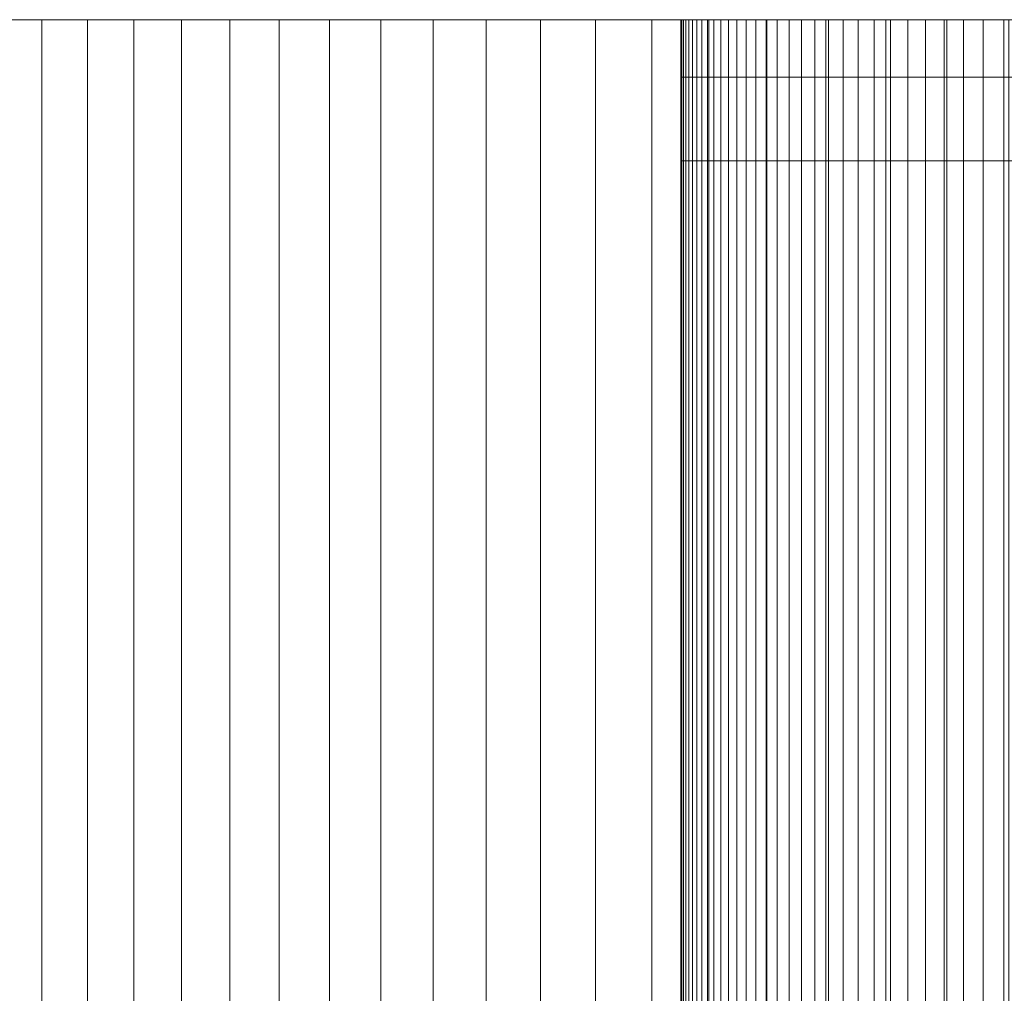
# Model space of a CAD drawing. Header units: centimetres. Extents: x -72 to 74, y -14 to 13.
# Tile 26 of 61: x -14.968 to -14.38, y 12.719 to 13.3. Entities that reach past the tile are written whole.
import ezdxf

# ---------------------------------------------------------------- set-up
doc = ezdxf.new("R2010")
doc.units = ezdxf.units.CM
doc.header["$LTSCALE"] = 2.54
doc.layers.add('Lucido design-1', color=7, linetype='Continuous')

# ---------------------------------------------------------------- blocks, each defined once
blk = doc.blocks.new('Gruppo-2-1')
at = {"color": 230, "linetype": 'Continuous', "lineweight": 9}
for points, invisible_edges in [([(-15.57341, 13.3, 96.03595), (-15.56875, 13.3, 96.68666), (-14.5727, 13.3, 96.303), (-15.57341, 13.3, 96.03595)], 15), ([(-15.57341, 13.3, 96.03595), (-14.5727, 13.3, 96.303), (-14.57326, 13.3, 96.16947), (-15.57341, 13.3, 96.03595)], 13), ([(-15.57341, 13.3, 96.03595), (-14.57326, 13.3, 96.16947), (-14.57341, 13.3, 96.03595), (-15.57341, 13.3, 96.03595)], 13), ([(-14.57341, 13.3, -57.89504), (29.34473, 13.3, -58.89504), (-15.57341, 13.3, -58.89504), (-14.57341, 13.3, -57.89504)], 13), ([(-15.57341, 13.3, 96.03595), (-14.57341, 13.3, 96.03595), (-14.57341, 13.3, -57.89504), (-15.57341, 13.3, 96.03595)], 13), ([(-14.57341, 13.3, -57.89504), (-15.57341, 13.3, -58.89504), (-15.57341, 13.3, 96.03595), (-14.57341, 13.3, -57.89504)], 13), ([(-15.56875, 13.3, 96.68666), (-15.54436, 13.3, 97.66245), (-14.56085, 13.3, 97.10406), (-15.56875, 13.3, 96.68666)], 15), ([(-15.56875, 13.3, 96.68666), (-14.56085, 13.3, 97.10406), (-14.56384, 13.3, 96.97057), (-15.56875, 13.3, 96.68666)], 13), ([(-15.56875, 13.3, 96.68666), (-14.56384, 13.3, 96.97057), (-14.56642, 13.3, 96.83706), (-15.56875, 13.3, 96.68666)], 13), ([(-15.56875, 13.3, 96.68666), (-14.56642, 13.3, 96.83706), (-14.5686, 13.3, 96.70356), (-15.56875, 13.3, 96.68666)], 13), ([(-15.56875, 13.3, 96.68666), (-14.5686, 13.3, 96.70356), (-14.57037, 13.3, 96.57004), (-15.56875, 13.3, 96.68666)], 13), ([(-15.56875, 13.3, 96.68666), (-14.57037, 13.3, 96.57004), (-14.57174, 13.3, 96.43652), (-15.56875, 13.3, 96.68666)], 13), ([(-15.56875, 13.3, 96.68666), (-14.57174, 13.3, 96.43652), (-14.5727, 13.3, 96.303), (-15.56875, 13.3, 96.68666)], 13), ([(-15.54436, 13.3, 97.66245), (-15.50786, 13.3, 98.47504), (-14.52859, 13.3, 98.03817), (-15.54436, 13.3, 97.66245)], 15), ([(-15.54436, 13.3, 97.66245), (-14.52859, 13.3, 98.03817), (-14.53442, 13.3, 97.90477), (-15.54436, 13.3, 97.66245)], 13), ([(-15.54436, 13.3, 97.66245), (-14.53442, 13.3, 97.90477), (-14.53983, 13.3, 97.77136), (-15.54436, 13.3, 97.66245)], 13), ([(-15.54436, 13.3, 97.66245), (-14.53983, 13.3, 97.77136), (-14.54485, 13.3, 97.63792), (-15.54436, 13.3, 97.66245)], 13), ([(-15.54436, 13.3, 97.66245), (-14.54485, 13.3, 97.63792), (-14.54945, 13.3, 97.50448), (-15.54436, 13.3, 97.66245)], 13), ([(-15.54436, 13.3, 97.66245), (-14.54945, 13.3, 97.50448), (-14.55366, 13.3, 97.37102), (-15.54436, 13.3, 97.66245)], 13), ([(-15.54436, 13.3, 97.66245), (-14.55366, 13.3, 97.37102), (-14.55745, 13.3, 97.23754), (-15.54436, 13.3, 97.66245)], 13), ([(-15.54436, 13.3, 97.66245), (-14.55745, 13.3, 97.23754), (-14.56085, 13.3, 97.10406), (-15.54436, 13.3, 97.66245)], 13), ([(-15.50786, 13.3, 98.47504), (-15.47892, 13.3, 98.96224), (-14.49341, 13.3, 98.70487), (-15.50786, 13.3, 98.47504)], 15), ([(-15.50786, 13.3, 98.47504), (-14.49341, 13.3, 98.70487), (-14.50126, 13.3, 98.57158), (-15.50786, 13.3, 98.47504)], 13), ([(-15.50786, 13.3, 98.47504), (-14.50126, 13.3, 98.57158), (-14.5087, 13.3, 98.43826), (-15.50786, 13.3, 98.47504)], 13), ([(-15.50786, 13.3, 98.47504), (-14.5087, 13.3, 98.43826), (-14.51573, 13.3, 98.30491), (-15.50786, 13.3, 98.47504)], 13), ([(-15.50786, 13.3, 98.47504), (-14.51573, 13.3, 98.30491), (-14.52237, 13.3, 98.17155), (-15.50786, 13.3, 98.47504)], 13), ([(-15.50786, 13.3, 98.47504), (-14.52237, 13.3, 98.17155), (-14.52859, 13.3, 98.03817), (-15.50786, 13.3, 98.47504)], 13), ([(-15.47892, 13.3, 98.96224), (-15.4052, 13.3, 99.93554), (-14.44812, 13.3, 99.37096), (-15.47892, 13.3, 98.96224)], 15), ([(-15.47892, 13.3, 98.96224), (-14.44812, 13.3, 99.37096), (-14.45799, 13.3, 99.2378), (-15.47892, 13.3, 98.96224)], 13), ([(-15.47892, 13.3, 98.96224), (-14.45799, 13.3, 99.2378), (-14.46745, 13.3, 99.10461), (-15.47892, 13.3, 98.96224)], 13), ([(-15.47892, 13.3, 98.96224), (-14.46745, 13.3, 99.10461), (-14.47651, 13.3, 98.97139), (-15.47892, 13.3, 98.96224)], 13), ([(-15.47892, 13.3, 98.96224), (-14.47651, 13.3, 98.97139), (-14.48516, 13.3, 98.83814), (-15.47892, 13.3, 98.96224)], 13), ([(-15.47892, 13.3, 98.96224), (-14.48516, 13.3, 98.83814), (-14.49341, 13.3, 98.70487), (-15.47892, 13.3, 98.96224)], 13), ([(-15.4052, 13.3, 99.93554), (-15.34434, 13.3, 100.58342), (-14.38044, 13.3, 100.16924), (-15.4052, 13.3, 99.93554)], 15), ([(-15.4052, 13.3, 99.93554), (-14.38044, 13.3, 100.16924), (-14.39273, 13.3, 100.03629), (-15.4052, 13.3, 99.93554)], 13), ([(-15.4052, 13.3, 99.93554), (-14.39273, 13.3, 100.03629), (-14.40461, 13.3, 99.90329), (-15.4052, 13.3, 99.93554)], 13), ([(-15.4052, 13.3, 99.93554), (-14.40461, 13.3, 99.90329), (-14.4161, 13.3, 99.77026), (-15.4052, 13.3, 99.93554)], 13), ([(-15.4052, 13.3, 99.93554), (-14.4161, 13.3, 99.77026), (-14.42717, 13.3, 99.63719), (-15.4052, 13.3, 99.93554)], 13), ([(-15.4052, 13.3, 99.93554), (-14.42717, 13.3, 99.63719), (-14.43785, 13.3, 99.50409), (-15.4052, 13.3, 99.93554)], 13), ([(-15.4052, 13.3, 99.93554), (-14.43785, 13.3, 99.50409), (-14.44812, 13.3, 99.37096), (-15.4052, 13.3, 99.93554)], 13), ([(-15.34434, 13.3, 100.58342), (-15.27411, 13.3, 101.23035), (-14.31295, 13.3, 100.83345), (-15.34434, 13.3, 100.58342)], 15), ([(-15.34434, 13.3, 100.58342), (-14.31295, 13.3, 100.83345), (-14.32725, 13.3, 100.70069), (-15.34434, 13.3, 100.58342)], 13), ([(-15.34434, 13.3, 100.58342), (-14.32725, 13.3, 100.70069), (-14.34115, 13.3, 100.56789), (-15.34434, 13.3, 100.58342)], 13), ([(-15.34434, 13.3, 100.58342), (-14.34115, 13.3, 100.56789), (-14.35465, 13.3, 100.43505), (-15.34434, 13.3, 100.58342)], 13), ([(-15.34434, 13.3, 100.58342), (-14.35465, 13.3, 100.43505), (-14.36775, 13.3, 100.30217), (-15.34434, 13.3, 100.58342)], 13), ([(-15.34434, 13.3, 100.58342), (-14.36775, 13.3, 100.30217), (-14.38044, 13.3, 100.16924), (-15.34434, 13.3, 100.58342)], 13), ([(-15.27411, 13.3, 101.23035), (-15.19454, 13.3, 101.8762), (-14.23538, 13.3, 101.49656), (-15.27411, 13.3, 101.23035)], 15), ([(-15.27411, 13.3, 101.23035), (-14.23538, 13.3, 101.49656), (-14.2517, 13.3, 101.36403), (-15.27411, 13.3, 101.23035)], 13), ([(-15.27411, 13.3, 101.23035), (-14.2517, 13.3, 101.36403), (-14.26762, 13.3, 101.23146), (-15.27411, 13.3, 101.23035)], 13), ([(-15.27411, 13.3, 101.23035), (-14.26762, 13.3, 101.23146), (-14.28313, 13.3, 101.09883), (-15.27411, 13.3, 101.23035)], 13), ([(-15.27411, 13.3, 101.23035), (-14.28313, 13.3, 101.09883), (-14.29824, 13.3, 100.96617), (-15.27411, 13.3, 101.23035)], 13), ([(-15.27411, 13.3, 101.23035), (-14.29824, 13.3, 100.96617), (-14.31295, 13.3, 100.83345), (-15.27411, 13.3, 101.23035)], 13), ([(-15.19454, 13.3, 101.8762), (-15.08197, 13.3, 102.68179), (-14.14777, 13.3, 102.15841), (-15.19454, 13.3, 101.8762)], 15), ([(-15.19454, 13.3, 101.8762), (-14.14777, 13.3, 102.15841), (-14.1661, 13.3, 102.02615), (-15.19454, 13.3, 101.8762)], 13), ([(-15.19454, 13.3, 101.8762), (-14.1661, 13.3, 102.02615), (-14.18402, 13.3, 101.89383), (-15.19454, 13.3, 101.8762)], 13), ([(-15.19454, 13.3, 101.8762), (-14.18402, 13.3, 101.89383), (-14.20154, 13.3, 101.76146), (-15.19454, 13.3, 101.8762)], 13), ([(-15.19454, 13.3, 101.8762), (-14.20154, 13.3, 101.76146), (-14.21866, 13.3, 101.62903), (-15.19454, 13.3, 101.8762)], 13), ([(-15.19454, 13.3, 101.8762), (-14.21866, 13.3, 101.62903), (-14.23538, 13.3, 101.49656), (-15.19454, 13.3, 101.8762)], 13), ([(-15.08197, 13.3, 102.68179), (-14.98144, 13.3, 103.32471), (-14.89994, 13.3, 103.80591), (-15.08197, 13.3, 102.68179)], 15), ([(-15.08197, 13.3, 102.68179), (-14.89994, 13.3, 103.80591), (-14.00827, 13.3, 103.08261), (-15.08197, 13.3, 102.68179)], 15), ([(-15.08197, 13.3, 102.68179), (-14.00827, 13.3, 103.08261), (-14.0294, 13.3, 102.95077), (-15.08197, 13.3, 102.68179)], 13), ([(-15.08197, 13.3, 102.68179), (-14.0294, 13.3, 102.95077), (-14.05013, 13.3, 102.81886), (-15.08197, 13.3, 102.68179)], 13), ([(-15.08197, 13.3, 102.68179), (-14.05013, 13.3, 102.81886), (-14.07046, 13.3, 102.68689), (-15.08197, 13.3, 102.68179)], 13), ([(-15.08197, 13.3, 102.68179), (-14.07046, 13.3, 102.68689), (-14.09039, 13.3, 102.55486), (-15.08197, 13.3, 102.68179)], 13), ([(-15.08197, 13.3, 102.68179), (-14.09039, 13.3, 102.55486), (-14.10992, 13.3, 102.42277), (-15.08197, 13.3, 102.68179)], 13), ([(-15.08197, 13.3, 102.68179), (-14.10992, 13.3, 102.42277), (-14.12904, 13.3, 102.29062), (-15.08197, 13.3, 102.68179)], 13), ([(-15.08197, 13.3, 102.68179), (-14.12904, 13.3, 102.29062), (-14.14777, 13.3, 102.15841), (-15.08197, 13.3, 102.68179)], 13), ([(-14.98144, 13.3, 103.32471), (-14.95485, 13.3, 103.48521), (-14.89994, 13.3, 103.80591), (-14.98144, 13.3, 103.32471)], 14), ([(-14.95485, 13.3, 103.48521), (-14.92769, 13.3, 103.64561), (-14.89994, 13.3, 103.80591), (-14.95485, 13.3, 103.48521)], 12), ([(-14.89994, 13.3, 103.80591), (-14.87162, 13.3, 103.96611), (-14.84272, 13.3, 104.1262), (-14.89994, 13.3, 103.80591)], 12), ([(-14.89994, 13.3, 103.80591), (-14.84272, 13.3, 104.1262), (-14.75255, 13.3, 104.60585), (-14.89994, 13.3, 103.80591)], 15), ([(-14.89994, 13.3, 103.80591), (-14.75255, 13.3, 104.60585), (-13.84916, 13.3, 104.00364), (-14.89994, 13.3, 103.80591)], 15), ([(-14.89994, 13.3, 103.80591), (-13.84916, 13.3, 104.00364), (-13.87309, 13.3, 103.87227), (-14.89994, 13.3, 103.80591)], 13), ([(-14.89994, 13.3, 103.80591), (-13.87309, 13.3, 103.87227), (-13.89662, 13.3, 103.74084), (-14.89994, 13.3, 103.80591)], 13), ([(-14.89994, 13.3, 103.80591), (-13.89662, 13.3, 103.74084), (-13.91975, 13.3, 103.60933), (-14.89994, 13.3, 103.80591)], 13), ([(-14.89994, 13.3, 103.80591), (-13.91975, 13.3, 103.60933), (-13.94247, 13.3, 103.47775), (-14.89994, 13.3, 103.80591)], 13), ([(-14.89994, 13.3, 103.80591), (-13.94247, 13.3, 103.47775), (-13.9648, 13.3, 103.3461), (-14.89994, 13.3, 103.80591)], 13), ([(-14.89994, 13.3, 103.80591), (-13.9648, 13.3, 103.3461), (-13.98673, 13.3, 103.21439), (-14.89994, 13.3, 103.80591)], 13), ([(-14.89994, 13.3, 103.80591), (-13.98673, 13.3, 103.21439), (-14.00827, 13.3, 103.08261), (-14.89994, 13.3, 103.80591)], 13), ([(-14.84272, 13.3, 104.1262), (-14.81324, 13.3, 104.2862), (-14.75255, 13.3, 104.60585), (-14.84272, 13.3, 104.1262)], 14), ([(-14.81324, 13.3, 104.2862), (-14.78318, 13.3, 104.44608), (-14.75255, 13.3, 104.60585), (-14.81324, 13.3, 104.2862)], 12), ([(-14.75255, 13.3, 104.60585), (-14.72133, 13.3, 104.76552), (-14.65718, 13.3, 105.0845), (-14.75255, 13.3, 104.60585)], 14), ([(-14.75255, 13.3, 104.60585), (-14.65718, 13.3, 105.0845), (-14.55662, 13.3, 105.56208), (-14.75255, 13.3, 104.60585)], 15), ([(-14.75255, 13.3, 104.60585), (-14.55662, 13.3, 105.56208), (-13.67054, 13.3, 104.92108), (-14.75255, 13.3, 104.60585)], 15), ([(-14.75255, 13.3, 104.60585), (-13.67054, 13.3, 104.92108), (-13.69725, 13.3, 104.79025), (-14.75255, 13.3, 104.60585)], 13), ([(-14.75255, 13.3, 104.60585), (-13.69725, 13.3, 104.79025), (-13.72356, 13.3, 104.65934), (-14.75255, 13.3, 104.60585)], 13), ([(-14.75255, 13.3, 104.60585), (-13.72356, 13.3, 104.65934), (-13.74948, 13.3, 104.52836), (-14.75255, 13.3, 104.60585)], 13), ([(-14.75255, 13.3, 104.60585), (-13.74948, 13.3, 104.52836), (-13.775, 13.3, 104.39729), (-14.75255, 13.3, 104.60585)], 13), ([(-14.75255, 13.3, 104.60585), (-13.775, 13.3, 104.39729), (-13.80012, 13.3, 104.26615), (-14.75255, 13.3, 104.60585)], 13), ([(-14.75255, 13.3, 104.60585), (-13.80012, 13.3, 104.26615), (-13.82484, 13.3, 104.13493), (-14.75255, 13.3, 104.60585)], 13), ([(-14.75255, 13.3, 104.60585), (-13.82484, 13.3, 104.13493), (-13.84916, 13.3, 104.00364), (-14.75255, 13.3, 104.60585)], 13), ([(-14.72133, 13.3, 104.76552), (-14.68954, 13.3, 104.92506), (-14.65718, 13.3, 105.0845), (-14.72133, 13.3, 104.76552)], 12), ([(-14.65718, 13.3, 105.0845), (-14.62423, 13.3, 105.24381), (-14.55662, 13.3, 105.56208), (-14.65718, 13.3, 105.0845)], 14), ([(-14.62423, 13.3, 105.24381), (-14.59072, 13.3, 105.40301), (-14.55662, 13.3, 105.56208), (-14.62423, 13.3, 105.24381)], 12), ([(-14.57341, 13.3, -57.89504), (29.34473, 13.3, -57.89504), (29.34473, 13.3, -58.89504), (-14.57341, 13.3, -57.89504)], 12), ([(-14.55662, 13.3, 105.56208), (-14.52195, 13.3, 105.72103), (-14.48671, 13.3, 105.87985), (-14.55662, 13.3, 105.56208)], 12), ([(-14.55662, 13.3, 105.56208), (-14.48671, 13.3, 105.87985), (-14.37755, 13.3, 106.35553), (-14.55662, 13.3, 105.56208)], 15), ([(-14.55662, 13.3, 105.56208), (-14.37755, 13.3, 106.35553), (-13.50195, 13.3, 105.70429), (-14.55662, 13.3, 105.56208)], 15), ([(-14.55662, 13.3, 105.56208), (-13.50195, 13.3, 105.70429), (-13.53104, 13.3, 105.57397), (-14.55662, 13.3, 105.56208)], 13), ([(-14.55662, 13.3, 105.56208), (-13.53104, 13.3, 105.57397), (-13.55973, 13.3, 105.44356), (-14.55662, 13.3, 105.56208)], 13), ([(-14.55662, 13.3, 105.56208), (-13.55973, 13.3, 105.44356), (-13.58803, 13.3, 105.31307), (-14.55662, 13.3, 105.56208)], 13), ([(-14.55662, 13.3, 105.56208), (-13.58803, 13.3, 105.31307), (-13.61593, 13.3, 105.18249), (-14.55662, 13.3, 105.56208)], 13), ([(-14.55662, 13.3, 105.56208), (-13.61593, 13.3, 105.18249), (-13.64343, 13.3, 105.05183), (-14.55662, 13.3, 105.56208)], 13), ([(-14.55662, 13.3, 105.56208), (-13.64343, 13.3, 105.05183), (-13.67054, 13.3, 104.92108), (-14.55662, 13.3, 105.56208)], 13), ([(-14.48671, 13.3, 105.87985), (-14.4509, 13.3, 106.03854), (-14.37755, 13.3, 106.35553), (-14.48671, 13.3, 105.87985)], 14), ([(-14.4509, 13.3, 106.03854), (-14.41451, 13.3, 106.1971), (-14.37755, 13.3, 106.35553), (-14.4509, 13.3, 106.03854)], 12), ([(-14.57341, 13.26577, 96.03595), (-14.57326, 13.26577, 96.16947), (-14.5727, 13.26577, 96.303), (-14.57341, 13.26577, 96.03595)], 12), ([(-14.57341, 13.26577, 96.03595), (-14.5727, 13.26577, 96.303), (-14.56642, 13.26577, 96.83706), (-14.57341, 13.26577, 96.03595)], 15), ([(-14.57341, 13.26577, 96.03595), (-14.56642, 13.26577, 96.83706), (-14.52859, 13.26577, 98.03817), (-14.57341, 13.26577, 96.03595)], 15), ([(-14.57341, 13.26577, 96.03595), (-14.52859, 13.26577, 98.03817), (-14.47651, 13.26577, 98.97139), (-14.57341, 13.26577, 96.03595)], 15), ([(-14.57341, 13.26577, 96.03595), (-14.47651, 13.26577, 98.97139), (-14.28313, 13.26577, 101.09883), (-14.57341, 13.26577, 96.03595)], 15), ([(-14.57341, 13.26577, 96.03595), (-14.28313, 13.26577, 101.09883), (-12.27974, 13.26577, 110.07449), (-14.57341, 13.26577, 96.03595)], 15), ([(-14.57341, 13.26577, 96.03595), (-12.27974, 13.26577, 110.07449), (-2.42758, 13.26577, 126.40852), (-14.57341, 13.26577, 96.03595)], 15), ([(-14.57341, 13.26577, 96.03595), (-2.42758, 13.26577, 126.40852), (35.88831, 13.26577, 139.58367), (-14.57341, 13.26577, 96.03595)], 15), ([(-14.57341, 13.26577, 96.03595), (35.88831, 13.26577, 139.58367), (73.39547, 13.26577, 95.10854), (-14.57341, 13.26577, 96.03595)], 15), ([(-14.57341, 13.26577, -57.89504), (-14.57341, 13.26577, 96.03595), (73.39547, 13.26577, 95.10854), (-14.57341, 13.26577, -57.89504)], 14), ([(-14.57341, 13.26577, -57.89504), (73.39547, 13.26577, 95.10854), (73.39547, 13.26577, -57.89504), (-14.57341, 13.26577, -57.89504)], 9), ([(-14.5727, 13.26577, 96.303), (-14.57174, 13.26577, 96.43652), (-14.57037, 13.26577, 96.57004), (-14.5727, 13.26577, 96.303)], 12), ([(-14.5727, 13.26577, 96.303), (-14.57037, 13.26577, 96.57004), (-14.56642, 13.26577, 96.83706), (-14.5727, 13.26577, 96.303)], 15), ([(-14.57037, 13.26577, 96.57004), (-14.5686, 13.26577, 96.70356), (-14.56642, 13.26577, 96.83706), (-14.57037, 13.26577, 96.57004)], 12), ([(-14.56642, 13.26577, 96.83706), (-14.56384, 13.26577, 96.97057), (-14.56085, 13.26577, 97.10406), (-14.56642, 13.26577, 96.83706)], 12), ([(-14.56642, 13.26577, 96.83706), (-14.56085, 13.26577, 97.10406), (-14.55745, 13.26577, 97.23754), (-14.56642, 13.26577, 96.83706)], 13), ([(-14.56642, 13.26577, 96.83706), (-14.55745, 13.26577, 97.23754), (-14.54945, 13.26577, 97.50448), (-14.56642, 13.26577, 96.83706)], 15), ([(-14.56642, 13.26577, 96.83706), (-14.54945, 13.26577, 97.50448), (-14.52859, 13.26577, 98.03817), (-14.56642, 13.26577, 96.83706)], 15), ([(-14.55745, 13.26577, 97.23754), (-14.55366, 13.26577, 97.37102), (-14.54945, 13.26577, 97.50448), (-14.55745, 13.26577, 97.23754)], 12), ([(-14.54945, 13.26577, 97.50448), (-14.54485, 13.26577, 97.63792), (-14.53983, 13.26577, 97.77136), (-14.54945, 13.26577, 97.50448)], 12), ([(-14.54945, 13.26577, 97.50448), (-14.53983, 13.26577, 97.77136), (-14.52859, 13.26577, 98.03817), (-14.54945, 13.26577, 97.50448)], 15), ([(-14.53983, 13.26577, 97.77136), (-14.53442, 13.26577, 97.90477), (-14.52859, 13.26577, 98.03817), (-14.53983, 13.26577, 97.77136)], 12), ([(-14.52859, 13.26577, 98.03817), (-14.52237, 13.26577, 98.17155), (-14.5087, 13.26577, 98.43826), (-14.52859, 13.26577, 98.03817)], 14), ([(-14.52859, 13.26577, 98.03817), (-14.5087, 13.26577, 98.43826), (-14.47651, 13.26577, 98.97139), (-14.52859, 13.26577, 98.03817)], 15), ([(-14.52237, 13.26577, 98.17155), (-14.51573, 13.26577, 98.30491), (-14.5087, 13.26577, 98.43826), (-14.52237, 13.26577, 98.17155)], 12), ([(-14.5087, 13.26577, 98.43826), (-14.50126, 13.26577, 98.57158), (-14.49341, 13.26577, 98.70487), (-14.5087, 13.26577, 98.43826)], 12), ([(-14.5087, 13.26577, 98.43826), (-14.49341, 13.26577, 98.70487), (-14.47651, 13.26577, 98.97139), (-14.5087, 13.26577, 98.43826)], 15), ([(-14.49341, 13.26577, 98.70487), (-14.48516, 13.26577, 98.83814), (-14.47651, 13.26577, 98.97139), (-14.49341, 13.26577, 98.70487)], 12), ([(-14.47651, 13.26577, 98.97139), (-14.46745, 13.26577, 99.10461), (-14.44812, 13.26577, 99.37096), (-14.47651, 13.26577, 98.97139)], 14), ([(-14.47651, 13.26577, 98.97139), (-14.44812, 13.26577, 99.37096), (-14.42717, 13.26577, 99.63719), (-14.47651, 13.26577, 98.97139)], 15), ([(-14.47651, 13.26577, 98.97139), (-14.42717, 13.26577, 99.63719), (-14.36775, 13.26577, 100.30217), (-14.47651, 13.26577, 98.97139)], 15), ([(-14.47651, 13.26577, 98.97139), (-14.36775, 13.26577, 100.30217), (-14.28313, 13.26577, 101.09883), (-14.47651, 13.26577, 98.97139)], 15), ([(-14.46745, 13.26577, 99.10461), (-14.45799, 13.26577, 99.2378), (-14.44812, 13.26577, 99.37096), (-14.46745, 13.26577, 99.10461)], 12), ([(-14.44812, 13.26577, 99.37096), (-14.43785, 13.26577, 99.50409), (-14.42717, 13.26577, 99.63719), (-14.44812, 13.26577, 99.37096)], 12), ([(-14.42717, 13.26577, 99.63719), (-14.4161, 13.26577, 99.77026), (-14.40461, 13.26577, 99.90329), (-14.42717, 13.26577, 99.63719)], 12), ([(-14.42717, 13.26577, 99.63719), (-14.40461, 13.26577, 99.90329), (-14.39273, 13.26577, 100.03629), (-14.42717, 13.26577, 99.63719)], 13), ([(-14.42717, 13.26577, 99.63719), (-14.39273, 13.26577, 100.03629), (-14.36775, 13.26577, 100.30217), (-14.42717, 13.26577, 99.63719)], 15), ([(-14.39273, 13.26577, 100.03629), (-14.38044, 13.26577, 100.16924), (-14.36775, 13.26577, 100.30217), (-14.39273, 13.26577, 100.03629)], 12), ([(-14.57341, 13.21577, 96.03595), (-14.57326, 13.21577, 96.16947), (-14.5727, 13.21577, 96.303), (-14.57341, 13.21577, 96.03595)], 12), ([(-14.57341, 13.21577, 96.03595), (-14.5727, 13.21577, 96.303), (-14.56642, 13.21577, 96.83706), (-14.57341, 13.21577, 96.03595)], 15), ([(-14.57341, 13.21577, 96.03595), (-14.56642, 13.21577, 96.83706), (-14.52859, 13.21577, 98.03817), (-14.57341, 13.21577, 96.03595)], 15), ([(-14.57341, 13.21577, 96.03595), (-14.52859, 13.21577, 98.03817), (-14.47651, 13.21577, 98.97139), (-14.57341, 13.21577, 96.03595)], 15), ([(-14.57341, 13.21577, 96.03595), (-14.47651, 13.21577, 98.97139), (-14.28313, 13.21577, 101.09883), (-14.57341, 13.21577, 96.03595)], 15), ([(-14.57341, 13.21577, 96.03595), (-14.28313, 13.21577, 101.09883), (-12.27974, 13.21577, 110.07449), (-14.57341, 13.21577, 96.03595)], 15), ([(-14.57341, 13.21577, 96.03595), (-12.27974, 13.21577, 110.07449), (-2.42758, 13.21577, 126.40852), (-14.57341, 13.21577, 96.03595)], 15), ([(-14.57341, 13.21577, 96.03595), (-2.42758, 13.21577, 126.40852), (35.88831, 13.21577, 139.58367), (-14.57341, 13.21577, 96.03595)], 15), ([(-14.57341, 13.21577, 96.03595), (35.88831, 13.21577, 139.58367), (73.39547, 13.21577, 95.10854), (-14.57341, 13.21577, 96.03595)], 15), ([(-14.57341, 13.21577, -57.89504), (-14.57341, 13.21577, 96.03595), (73.39547, 13.21577, 95.10854), (-14.57341, 13.21577, -57.89504)], 14), ([(-14.57341, 13.21577, -57.89504), (73.39547, 13.21577, 95.10854), (73.39547, 13.21577, -57.89504), (-14.57341, 13.21577, -57.89504)], 9), ([(-14.5727, 13.21577, 96.303), (-14.57174, 13.21577, 96.43652), (-14.57037, 13.21577, 96.57004), (-14.5727, 13.21577, 96.303)], 12), ([(-14.5727, 13.21577, 96.303), (-14.57037, 13.21577, 96.57004), (-14.56642, 13.21577, 96.83706), (-14.5727, 13.21577, 96.303)], 15), ([(-14.57037, 13.21577, 96.57004), (-14.5686, 13.21577, 96.70356), (-14.56642, 13.21577, 96.83706), (-14.57037, 13.21577, 96.57004)], 12), ([(-14.56642, 13.21577, 96.83706), (-14.56384, 13.21577, 96.97057), (-14.56085, 13.21577, 97.10406), (-14.56642, 13.21577, 96.83706)], 12), ([(-14.56642, 13.21577, 96.83706), (-14.56085, 13.21577, 97.10406), (-14.55745, 13.21577, 97.23754), (-14.56642, 13.21577, 96.83706)], 13), ([(-14.56642, 13.21577, 96.83706), (-14.55745, 13.21577, 97.23754), (-14.54945, 13.21577, 97.50448), (-14.56642, 13.21577, 96.83706)], 15), ([(-14.56642, 13.21577, 96.83706), (-14.54945, 13.21577, 97.50448), (-14.52859, 13.21577, 98.03817), (-14.56642, 13.21577, 96.83706)], 15), ([(-14.55745, 13.21577, 97.23754), (-14.55366, 13.21577, 97.37102), (-14.54945, 13.21577, 97.50448), (-14.55745, 13.21577, 97.23754)], 12), ([(-14.54945, 13.21577, 97.50448), (-14.54485, 13.21577, 97.63792), (-14.53983, 13.21577, 97.77136), (-14.54945, 13.21577, 97.50448)], 12), ([(-14.54945, 13.21577, 97.50448), (-14.53983, 13.21577, 97.77136), (-14.52859, 13.21577, 98.03817), (-14.54945, 13.21577, 97.50448)], 15), ([(-14.53983, 13.21577, 97.77136), (-14.53442, 13.21577, 97.90477), (-14.52859, 13.21577, 98.03817), (-14.53983, 13.21577, 97.77136)], 12), ([(-14.52859, 13.21577, 98.03817), (-14.52237, 13.21577, 98.17155), (-14.5087, 13.21577, 98.43826), (-14.52859, 13.21577, 98.03817)], 14), ([(-14.52859, 13.21577, 98.03817), (-14.5087, 13.21577, 98.43826), (-14.47651, 13.21577, 98.97139), (-14.52859, 13.21577, 98.03817)], 15), ([(-14.52237, 13.21577, 98.17155), (-14.51573, 13.21577, 98.30491), (-14.5087, 13.21577, 98.43826), (-14.52237, 13.21577, 98.17155)], 12), ([(-14.5087, 13.21577, 98.43826), (-14.50126, 13.21577, 98.57158), (-14.49341, 13.21577, 98.70487), (-14.5087, 13.21577, 98.43826)], 12), ([(-14.5087, 13.21577, 98.43826), (-14.49341, 13.21577, 98.70487), (-14.47651, 13.21577, 98.97139), (-14.5087, 13.21577, 98.43826)], 15), ([(-14.49341, 13.21577, 98.70487), (-14.48516, 13.21577, 98.83814), (-14.47651, 13.21577, 98.97139), (-14.49341, 13.21577, 98.70487)], 12), ([(-14.47651, 13.21577, 98.97139), (-14.46745, 13.21577, 99.10461), (-14.44812, 13.21577, 99.37096), (-14.47651, 13.21577, 98.97139)], 14), ([(-14.47651, 13.21577, 98.97139), (-14.44812, 13.21577, 99.37096), (-14.42717, 13.21577, 99.63719), (-14.47651, 13.21577, 98.97139)], 15), ([(-14.47651, 13.21577, 98.97139), (-14.42717, 13.21577, 99.63719), (-14.36775, 13.21577, 100.30217), (-14.47651, 13.21577, 98.97139)], 15), ([(-14.47651, 13.21577, 98.97139), (-14.36775, 13.21577, 100.30217), (-14.28313, 13.21577, 101.09883), (-14.47651, 13.21577, 98.97139)], 15), ([(-14.46745, 13.21577, 99.10461), (-14.45799, 13.21577, 99.2378), (-14.44812, 13.21577, 99.37096), (-14.46745, 13.21577, 99.10461)], 12), ([(-14.44812, 13.21577, 99.37096), (-14.43785, 13.21577, 99.50409), (-14.42717, 13.21577, 99.63719), (-14.44812, 13.21577, 99.37096)], 12), ([(-14.42717, 13.21577, 99.63719), (-14.4161, 13.21577, 99.77026), (-14.40461, 13.21577, 99.90329), (-14.42717, 13.21577, 99.63719)], 12), ([(-14.42717, 13.21577, 99.63719), (-14.40461, 13.21577, 99.90329), (-14.39273, 13.21577, 100.03629), (-14.42717, 13.21577, 99.63719)], 13), ([(-14.42717, 13.21577, 99.63719), (-14.39273, 13.21577, 100.03629), (-14.36775, 13.21577, 100.30217), (-14.42717, 13.21577, 99.63719)], 15), ([(-14.39273, 13.21577, 100.03629), (-14.38044, 13.21577, 100.16924), (-14.36775, 13.21577, 100.30217), (-14.39273, 13.21577, 100.03629)], 12)]:
    blk.add_3dface(points, dxfattribs=dict(at, invisible_edges=invisible_edges))
for points in [[(-15.57341, 13.3, -58.89504), (-15.57341, 9.3, -58.89504), (29.34473, 9.3, -58.89504), (29.34473, 13.3, -58.89504)], [(-14.95485, 13.3, 103.48521), (-14.95485, 9.3, 103.48521), (-14.98144, 9.3, 103.32471), (-14.98144, 13.3, 103.32471)], [(-14.92769, 13.3, 103.64561), (-14.92769, 9.3, 103.64561), (-14.95485, 9.3, 103.48521), (-14.95485, 13.3, 103.48521)], [(-14.89994, 13.3, 103.80591), (-14.89994, 9.3, 103.80591), (-14.92769, 9.3, 103.64561), (-14.92769, 13.3, 103.64561)], [(-14.87162, 13.3, 103.96611), (-14.87162, 9.3, 103.96611), (-14.89994, 9.3, 103.80591), (-14.89994, 13.3, 103.80591)], [(-14.84272, 13.3, 104.1262), (-14.84272, 9.3, 104.1262), (-14.87162, 9.3, 103.96611), (-14.87162, 13.3, 103.96611)], [(-14.81324, 13.3, 104.2862), (-14.81324, 9.3, 104.2862), (-14.84272, 9.3, 104.1262), (-14.84272, 13.3, 104.1262)], [(-14.78318, 13.3, 104.44608), (-14.78318, 9.3, 104.44608), (-14.81324, 9.3, 104.2862), (-14.81324, 13.3, 104.2862)], [(-14.75255, 13.3, 104.60585), (-14.75255, 9.3, 104.60585), (-14.78318, 9.3, 104.44608), (-14.78318, 13.3, 104.44608)], [(-14.72133, 13.3, 104.76552), (-14.72133, 9.3, 104.76552), (-14.75255, 9.3, 104.60585), (-14.75255, 13.3, 104.60585)], [(-14.68954, 13.3, 104.92506), (-14.68954, 9.3, 104.92506), (-14.72133, 9.3, 104.76552), (-14.72133, 13.3, 104.76552)], [(-14.65718, 13.3, 105.0845), (-14.65718, 9.3, 105.0845), (-14.68954, 9.3, 104.92506), (-14.68954, 13.3, 104.92506)], [(-14.62423, 13.3, 105.24381), (-14.62423, 9.3, 105.24381), (-14.65718, 9.3, 105.0845), (-14.65718, 13.3, 105.0845)], [(-14.59072, 13.3, 105.40301), (-14.59072, 9.3, 105.40301), (-14.62423, 9.3, 105.24381), (-14.62423, 13.3, 105.24381)], [(-14.55662, 13.3, 105.56208), (-14.55662, 9.3, 105.56208), (-14.59072, 9.3, 105.40301), (-14.59072, 13.3, 105.40301)], [(-14.57341, 13.3, 96.03595), (-14.57341, 9.3, 96.03595), (-14.57326, 9.3, 96.16947), (-14.57326, 13.3, 96.16947)], [(-14.57341, 13.3, -57.89504), (-14.57341, 9.3, -57.89504), (-14.57341, 9.3, 96.03595), (-14.57341, 13.3, 96.03595)], [(29.34473, 13.3, -57.89504), (29.34473, 9.3, -57.89504), (-14.57341, 9.3, -57.89504), (-14.57341, 13.3, -57.89504)], [(-14.57326, 13.3, 96.16947), (-14.57326, 9.3, 96.16947), (-14.5727, 9.3, 96.303), (-14.5727, 13.3, 96.303)], [(-14.5727, 13.3, 96.303), (-14.5727, 9.3, 96.303), (-14.57174, 9.3, 96.43652), (-14.57174, 13.3, 96.43652)], [(-14.57174, 13.3, 96.43652), (-14.57174, 9.3, 96.43652), (-14.57037, 9.3, 96.57004), (-14.57037, 13.3, 96.57004)], [(-14.57037, 13.3, 96.57004), (-14.57037, 9.3, 96.57004), (-14.5686, 9.3, 96.70356), (-14.5686, 13.3, 96.70356)], [(-14.5686, 13.3, 96.70356), (-14.5686, 9.3, 96.70356), (-14.56642, 9.3, 96.83706), (-14.56642, 13.3, 96.83706)], [(-14.56642, 13.3, 96.83706), (-14.56642, 9.3, 96.83706), (-14.56384, 9.3, 96.97057), (-14.56384, 13.3, 96.97057)], [(-14.56384, 13.3, 96.97057), (-14.56384, 9.3, 96.97057), (-14.56085, 9.3, 97.10406), (-14.56085, 13.3, 97.10406)], [(-14.56085, 13.3, 97.10406), (-14.56085, 9.3, 97.10406), (-14.55745, 9.3, 97.23754), (-14.55745, 13.3, 97.23754)], [(-14.55745, 13.3, 97.23754), (-14.55745, 9.3, 97.23754), (-14.55366, 9.3, 97.37102), (-14.55366, 13.3, 97.37102)], [(-14.52195, 13.3, 105.72103), (-14.52195, 9.3, 105.72103), (-14.55662, 9.3, 105.56208), (-14.55662, 13.3, 105.56208)], [(-14.55366, 13.3, 97.37102), (-14.55366, 9.3, 97.37102), (-14.54945, 9.3, 97.50448), (-14.54945, 13.3, 97.50448)], [(-14.54945, 13.3, 97.50448), (-14.54945, 9.3, 97.50448), (-14.54485, 9.3, 97.63792), (-14.54485, 13.3, 97.63792)], [(-14.54485, 13.3, 97.63792), (-14.54485, 9.3, 97.63792), (-14.53983, 9.3, 97.77136), (-14.53983, 13.3, 97.77136)], [(-14.53983, 13.3, 97.77136), (-14.53983, 9.3, 97.77136), (-14.53442, 9.3, 97.90477), (-14.53442, 13.3, 97.90477)], [(-14.53442, 13.3, 97.90477), (-14.53442, 9.3, 97.90477), (-14.52859, 9.3, 98.03817), (-14.52859, 13.3, 98.03817)], [(-14.52859, 13.3, 98.03817), (-14.52859, 9.3, 98.03817), (-14.52237, 9.3, 98.17155), (-14.52237, 13.3, 98.17155)], [(-14.52237, 13.3, 98.17155), (-14.52237, 9.3, 98.17155), (-14.51573, 9.3, 98.30491), (-14.51573, 13.3, 98.30491)], [(-14.48671, 13.3, 105.87985), (-14.48671, 9.3, 105.87985), (-14.52195, 9.3, 105.72103), (-14.52195, 13.3, 105.72103)], [(-14.51573, 13.3, 98.30491), (-14.51573, 9.3, 98.30491), (-14.5087, 9.3, 98.43826), (-14.5087, 13.3, 98.43826)], [(-14.5087, 13.3, 98.43826), (-14.5087, 9.3, 98.43826), (-14.50126, 9.3, 98.57158), (-14.50126, 13.3, 98.57158)], [(-14.50126, 13.3, 98.57158), (-14.50126, 9.3, 98.57158), (-14.49341, 9.3, 98.70487), (-14.49341, 13.3, 98.70487)], [(-14.49341, 13.3, 98.70487), (-14.49341, 9.3, 98.70487), (-14.48516, 9.3, 98.83814), (-14.48516, 13.3, 98.83814)], [(-14.4509, 13.3, 106.03854), (-14.4509, 9.3, 106.03854), (-14.48671, 9.3, 105.87985), (-14.48671, 13.3, 105.87985)], [(-14.48516, 13.3, 98.83814), (-14.48516, 9.3, 98.83814), (-14.47651, 9.3, 98.97139), (-14.47651, 13.3, 98.97139)], [(-14.47651, 13.3, 98.97139), (-14.47651, 9.3, 98.97139), (-14.46745, 9.3, 99.10461), (-14.46745, 13.3, 99.10461)], [(-14.46745, 13.3, 99.10461), (-14.46745, 9.3, 99.10461), (-14.45799, 9.3, 99.2378), (-14.45799, 13.3, 99.2378)], [(-14.45799, 13.3, 99.2378), (-14.45799, 9.3, 99.2378), (-14.44812, 9.3, 99.37096), (-14.44812, 13.3, 99.37096)], [(-14.41451, 13.3, 106.1971), (-14.41451, 9.3, 106.1971), (-14.4509, 9.3, 106.03854), (-14.4509, 13.3, 106.03854)], [(-14.44812, 13.3, 99.37096), (-14.44812, 9.3, 99.37096), (-14.43785, 9.3, 99.50409), (-14.43785, 13.3, 99.50409)], [(-14.43785, 13.3, 99.50409), (-14.43785, 9.3, 99.50409), (-14.42717, 9.3, 99.63719), (-14.42717, 13.3, 99.63719)], [(-14.42717, 13.3, 99.63719), (-14.42717, 9.3, 99.63719), (-14.4161, 9.3, 99.77026), (-14.4161, 13.3, 99.77026)], [(-14.4161, 13.3, 99.77026), (-14.4161, 9.3, 99.77026), (-14.40461, 9.3, 99.90329), (-14.40461, 13.3, 99.90329)], [(-14.37755, 13.3, 106.35553), (-14.37755, 9.3, 106.35553), (-14.41451, 9.3, 106.1971), (-14.41451, 13.3, 106.1971)], [(-14.40461, 13.3, 99.90329), (-14.40461, 9.3, 99.90329), (-14.39273, 9.3, 100.03629), (-14.39273, 13.3, 100.03629)], [(-14.39273, 13.3, 100.03629), (-14.39273, 9.3, 100.03629), (-14.38044, 9.3, 100.16924), (-14.38044, 13.3, 100.16924)], [(-14.38044, 13.3, 100.16924), (-14.38044, 9.3, 100.16924), (-14.36775, 9.3, 100.30217), (-14.36775, 13.3, 100.30217)], [(-14.57341, 13.26577, -57.89504), (-14.57341, 13.21577, -57.89504), (73.39547, 13.21577, -57.89504), (73.39547, 13.26577, -57.89504)], [(-14.57341, 13.26577, 96.03595), (-14.57341, 13.21577, 96.03595), (-14.57341, 13.21577, -57.89504), (-14.57341, 13.26577, -57.89504)], [(-14.57326, 13.26577, 96.16947), (-14.57326, 13.21577, 96.16947), (-14.57341, 13.21577, 96.03595), (-14.57341, 13.26577, 96.03595)], [(-14.5727, 13.26577, 96.303), (-14.5727, 13.21577, 96.303), (-14.57326, 13.21577, 96.16947), (-14.57326, 13.26577, 96.16947)], [(-14.57174, 13.26577, 96.43652), (-14.57174, 13.21577, 96.43652), (-14.5727, 13.21577, 96.303), (-14.5727, 13.26577, 96.303)], [(-14.57037, 13.26577, 96.57004), (-14.57037, 13.21577, 96.57004), (-14.57174, 13.21577, 96.43652), (-14.57174, 13.26577, 96.43652)], [(-14.5686, 13.26577, 96.70356), (-14.5686, 13.21577, 96.70356), (-14.57037, 13.21577, 96.57004), (-14.57037, 13.26577, 96.57004)], [(-14.56642, 13.26577, 96.83706), (-14.56642, 13.21577, 96.83706), (-14.5686, 13.21577, 96.70356), (-14.5686, 13.26577, 96.70356)], [(-14.56384, 13.26577, 96.97057), (-14.56384, 13.21577, 96.97057), (-14.56642, 13.21577, 96.83706), (-14.56642, 13.26577, 96.83706)], [(-14.56085, 13.26577, 97.10406), (-14.56085, 13.21577, 97.10406), (-14.56384, 13.21577, 96.97057), (-14.56384, 13.26577, 96.97057)], [(-14.55745, 13.26577, 97.23754), (-14.55745, 13.21577, 97.23754), (-14.56085, 13.21577, 97.10406), (-14.56085, 13.26577, 97.10406)], [(-14.55366, 13.26577, 97.37102), (-14.55366, 13.21577, 97.37102), (-14.55745, 13.21577, 97.23754), (-14.55745, 13.26577, 97.23754)], [(-14.54945, 13.26577, 97.50448), (-14.54945, 13.21577, 97.50448), (-14.55366, 13.21577, 97.37102), (-14.55366, 13.26577, 97.37102)], [(-14.54485, 13.26577, 97.63792), (-14.54485, 13.21577, 97.63792), (-14.54945, 13.21577, 97.50448), (-14.54945, 13.26577, 97.50448)], [(-14.53983, 13.26577, 97.77136), (-14.53983, 13.21577, 97.77136), (-14.54485, 13.21577, 97.63792), (-14.54485, 13.26577, 97.63792)], [(-14.53442, 13.26577, 97.90477), (-14.53442, 13.21577, 97.90477), (-14.53983, 13.21577, 97.77136), (-14.53983, 13.26577, 97.77136)], [(-14.52859, 13.26577, 98.03817), (-14.52859, 13.21577, 98.03817), (-14.53442, 13.21577, 97.90477), (-14.53442, 13.26577, 97.90477)], [(-14.52237, 13.26577, 98.17155), (-14.52237, 13.21577, 98.17155), (-14.52859, 13.21577, 98.03817), (-14.52859, 13.26577, 98.03817)], [(-14.51573, 13.26577, 98.30491), (-14.51573, 13.21577, 98.30491), (-14.52237, 13.21577, 98.17155), (-14.52237, 13.26577, 98.17155)], [(-14.5087, 13.26577, 98.43826), (-14.5087, 13.21577, 98.43826), (-14.51573, 13.21577, 98.30491), (-14.51573, 13.26577, 98.30491)], [(-14.50126, 13.26577, 98.57158), (-14.50126, 13.21577, 98.57158), (-14.5087, 13.21577, 98.43826), (-14.5087, 13.26577, 98.43826)], [(-14.49341, 13.26577, 98.70487), (-14.49341, 13.21577, 98.70487), (-14.50126, 13.21577, 98.57158), (-14.50126, 13.26577, 98.57158)], [(-14.48516, 13.26577, 98.83814), (-14.48516, 13.21577, 98.83814), (-14.49341, 13.21577, 98.70487), (-14.49341, 13.26577, 98.70487)], [(-14.47651, 13.26577, 98.97139), (-14.47651, 13.21577, 98.97139), (-14.48516, 13.21577, 98.83814), (-14.48516, 13.26577, 98.83814)], [(-14.46745, 13.26577, 99.10461), (-14.46745, 13.21577, 99.10461), (-14.47651, 13.21577, 98.97139), (-14.47651, 13.26577, 98.97139)], [(-14.45799, 13.26577, 99.2378), (-14.45799, 13.21577, 99.2378), (-14.46745, 13.21577, 99.10461), (-14.46745, 13.26577, 99.10461)], [(-14.44812, 13.26577, 99.37096), (-14.44812, 13.21577, 99.37096), (-14.45799, 13.21577, 99.2378), (-14.45799, 13.26577, 99.2378)], [(-14.43785, 13.26577, 99.50409), (-14.43785, 13.21577, 99.50409), (-14.44812, 13.21577, 99.37096), (-14.44812, 13.26577, 99.37096)], [(-14.42717, 13.26577, 99.63719), (-14.42717, 13.21577, 99.63719), (-14.43785, 13.21577, 99.50409), (-14.43785, 13.26577, 99.50409)], [(-14.4161, 13.26577, 99.77026), (-14.4161, 13.21577, 99.77026), (-14.42717, 13.21577, 99.63719), (-14.42717, 13.26577, 99.63719)], [(-14.40461, 13.26577, 99.90329), (-14.40461, 13.21577, 99.90329), (-14.4161, 13.21577, 99.77026), (-14.4161, 13.26577, 99.77026)], [(-14.39273, 13.26577, 100.03629), (-14.39273, 13.21577, 100.03629), (-14.40461, 13.21577, 99.90329), (-14.40461, 13.26577, 99.90329)], [(-14.38044, 13.26577, 100.16924), (-14.38044, 13.21577, 100.16924), (-14.39273, 13.21577, 100.03629), (-14.39273, 13.26577, 100.03629)], [(-14.36775, 13.26577, 100.30217), (-14.36775, 13.21577, 100.30217), (-14.38044, 13.21577, 100.16924), (-14.38044, 13.26577, 100.16924)]]:
    blk.add_3dface(points, dxfattribs=at)
blk = doc.blocks.new('Gruppo-3-1')
at = {"color": 230}
blk.add_blockref('Gruppo-2-1', (0, 0), dxfattribs=at)

msp = doc.modelspace()

# ---------------------------------------------------------------- block references
at = {"layer": 'Lucido design-1', "color": 230, "true_color": 0xff0066}
msp.add_blockref('Gruppo-3-1', (0, 0), dxfattribs=at)

doc.saveas('drawing.dxf')
